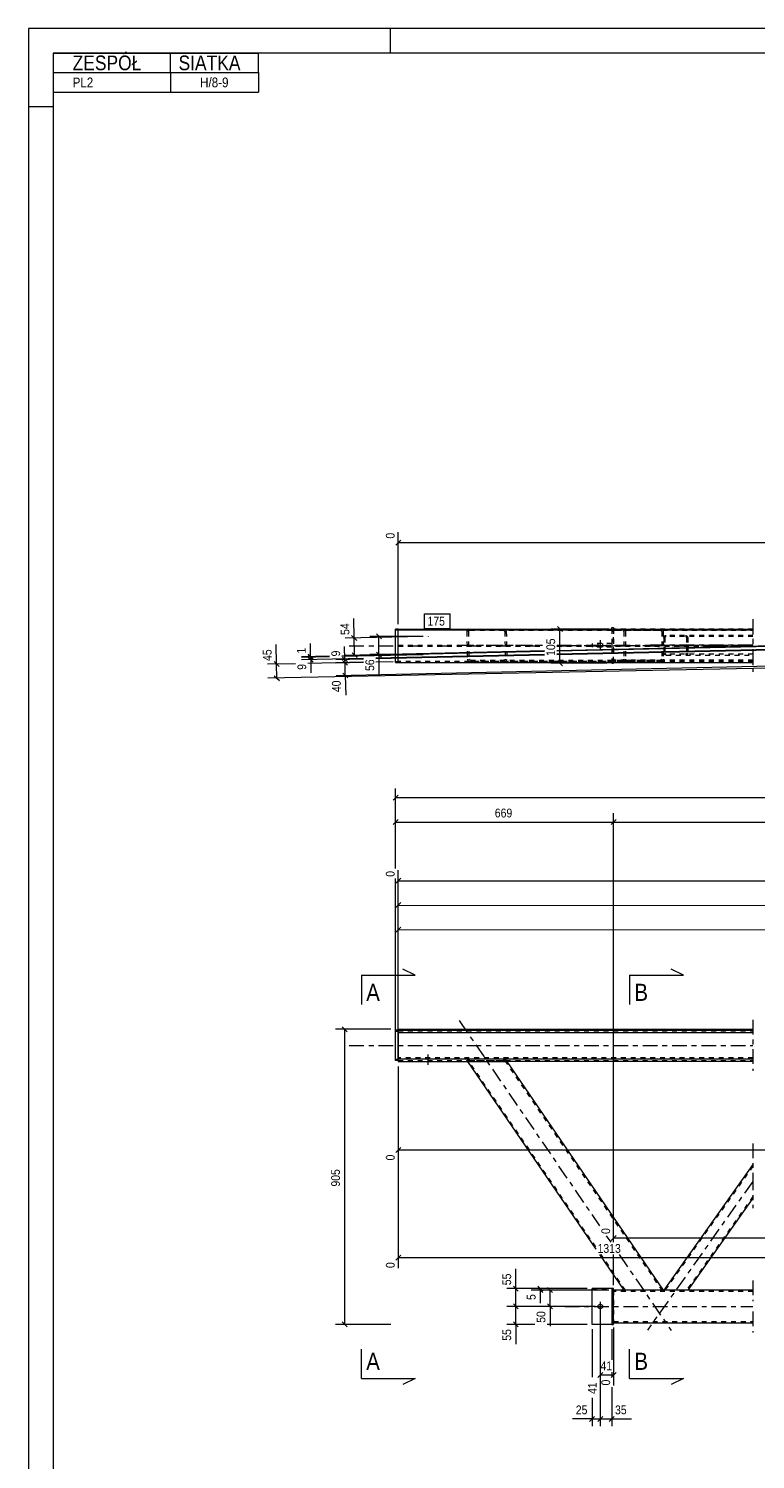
# Model space of a CAD drawing. Header units: millimetres. Extents: x 0 to 914, y 0 to 610.
# Tile 4 of 12: x 0 to 149, y 318 to 610. Entities that reach past the tile are written whole.
import ezdxf

# ---------------------------------------------------------------- set-up
doc = ezdxf.new("R2010")
doc.units = ezdxf.units.MM
for name, pattern in [('XKITLINE00', [0]), ('XKITLINE01', [4, 1, -1, 1, -1]), ('XKITLINE02', [4, 2, -2]), ('XKITLINE03', [6, 3, -1, 1, -1])]:
    doc.linetypes.add(name, pattern=pattern)
for name, color, linetype, lineweight in [('Arkusz rysunku', 3, 'Continuous', 0), ('Element', 2, 'Continuous', 0), ('Inny typ obiektu', 7, 'Continuous', 0), ('Przekrój', 7, 'Continuous', 0), ('Wymiar', 4, 'Continuous', 0), ('Znak elementu', 2, 'Continuous', 0), ('Śruba', 3, 'Continuous', 0)]:
    doc.layers.add(name, color=color, linetype=linetype, lineweight=lineweight)
doc.styles.add('ARIAL', font='ARIAL.TTF')

msp = doc.modelspace()

# ---------------------------------------------------------------- linework, layer by layer
at = {"layer": 'Arkusz rysunku', "linetype": 'XKITLINE00', "lineweight": 0}
for p, q in [((914, 610), (0, 610)), ((0, 610), (0, 0)), ((74, 605), (74, 610)), ((909, 605), (5, 605)), ((5, 605), (5, 5)), ((5, 594), (0, 594))]:
    msp.add_line(p, q, dxfattribs=at)
at = {"layer": 'Element', "linetype": 'XKITLINE03', "lineweight": 0}
for p, q in [((148.11, 489.28), (148.11, 485.01)), ((148.11, 489.18), (148.11, 478.51)), ((65.57, 483.85), (105.51, 483.85)), ((88.05, 483.95), (105.51, 483.95)), ((108.03, 483.95), (131.39, 483.95)), ((108.03, 483.85), (148.12, 483.85)), ((109.63, 483.94), (148.12, 483.94)), ((148.12, 483.95), (126.54, 483.95)), ((148.11, 482.88), (148.11, 478.61)), ((88.05, 407.23), (116.75, 365.29)), ((148.11, 407.38), (148.11, 396.97)), ((65.57, 402.17), (148.12, 402.17)), ((148.11, 382.13), (148.11, 375.49)), ((148.12, 374.38), (126.54, 343.99)), ((148.11, 375.57), (148.11, 368.93)), ((118.13, 363.27), (119.05, 361.93)), ((120.77, 359.41), (131.39, 343.89)), ((148.11, 354.15), (148.11, 349.88)), ((109.63, 348.81), (148.12, 348.81)), ((148.11, 347.75), (148.11, 343.48))]:
    msp.add_line(p, q, dxfattribs=at)
at = {"layer": 'Element', "linetype": 'XKITLINE00', "lineweight": 0}
for p, q in [((75.04, 480.42), (75.04, 487.27)), ((75.57, 487.27), (75.04, 487.27)), ((75.04, 487.09), (75.57, 487.09)), ((75.57, 487.28), (75.57, 487.26)), ((75.57, 487.28), (148.12, 487.28)), ((75.57, 487.09), (75.57, 487.27)), ((75.57, 487.26), (148.12, 487.26)), ((75.57, 480.42), (75.57, 487.1)), ((75.57, 487.1), (148.12, 487.1)), ((75.57, 487.08), (148.12, 487.08)), ((90.23, 487.28), (90.24, 487.28)), ((90.24, 487.28), (129.14, 487.28)), ((97.02, 487.28), (97.03, 487.28)), ((119.23, 487.28), (119.23, 487.61)), ((119.23, 487.61), (119.63, 487.61)), ((119.63, 487.61), (119.63, 487.28)), ((129.14, 487.28), (129.15, 487.28)), ((75.04, 480.42), (75.57, 480.42)), ((75.57, 480.42), (148.12, 480.42)), ((119.23, 480.28), (119.23, 480.42)), ((119.23, 480.28), (119.63, 480.28)), ((119.63, 480.28), (119.63, 480.42)), ((75.57, 405.28), (75.04, 405.28)), ((75.04, 399.07), (75.04, 405.28)), ((75.04, 405.07), (75.57, 405.07)), ((75.57, 405.48), (75.57, 404.73)), ((75.57, 405.48), (148.12, 405.48)), ((75.57, 405.27), (148.12, 405.27)), ((75.57, 405.07), (75.57, 399.07)), ((148.12, 404.73), (75.57, 404.73)), ((75.57, 399.07), (75.04, 399.07)), ((75.57, 399.4), (75.57, 398.87)), ((75.57, 399.4), (148.12, 399.4)), ((75.57, 398.87), (90.37, 398.87)), ((89.73, 398.87), (115.98, 360.51)), ((90.37, 398.87), (90.38, 398.87)), ((90.38, 398.87), (97.16, 398.87)), ((90.38, 398.87), (97.16, 398.87)), ((97.16, 398.87), (97.17, 398.87)), ((148.12, 398.87), (97.17, 398.87)), ((97.81, 398.87), (129.78, 352.15)), ((148.12, 377.84), (129.88, 352.15)), ((148.12, 370.93), (134.78, 352.15)), ((116.73, 359.41), (121.71, 352.15)), ((115.23, 345.15), (115.23, 352.48)), ((119.23, 352.48), (115.23, 352.48)), ((119.23, 352.48), (119.63, 352.48)), ((119.23, 352.48), (119.23, 345.15)), ((119.63, 345.15), (119.63, 352.48)), ((121.71, 352.15), (119.63, 352.15)), ((121.71, 352.15), (121.71, 352.15)), ((129.74, 352.15), (121.71, 352.15)), ((129.78, 352.15), (129.74, 352.15)), ((148.12, 352.15), (129.78, 352.15)), ((129.78, 352.15), (129.78, 352.15)), ((119.23, 345.15), (115.23, 345.15)), ((119.23, 345.15), (119.63, 345.15)), ((119.63, 345.48), (148.12, 345.48))]:
    msp.add_line(p, q, dxfattribs=at)
at = {"layer": 'Element', "linetype": 'XKITLINE01', "lineweight": 0}
for p, q in [((75.57, 487.1), (75.57, 487.28)), ((75.57, 480.42), (75.57, 487.27)), ((89.65, 486.95), (89.6, 486.75)), ((89.6, 486.75), (89.72, 481.15)), ((89.78, 487.12), (89.65, 486.95)), ((89.99, 487.24), (89.78, 487.12)), ((89.92, 486.75), (89.95, 486.85)), ((89.92, 486.75), (90.04, 481.15)), ((89.95, 486.85), (90.01, 486.94)), ((89.99, 487.24), (90.23, 487.28)), ((90.01, 486.94), (90.12, 486.99)), ((90.12, 486.99), (90.24, 487.01)), ((90.24, 487.01), (129.14, 487.01)), ((97.03, 487.28), (97.27, 487.24)), ((97.03, 487.01), (97.15, 486.99)), ((97.15, 486.99), (97.26, 486.94)), ((97.26, 486.94), (97.33, 486.85)), ((97.48, 487.12), (97.27, 487.24)), ((97.33, 486.85), (97.36, 486.75)), ((97.36, 486.75), (97.48, 481.15)), ((97.62, 486.95), (97.48, 487.12)), ((97.68, 486.75), (97.62, 486.95)), ((97.68, 486.75), (97.8, 481.15)), ((119.23, 487.61), (119.63, 487.61)), ((119.23, 487.28), (119.23, 480.42)), ((119.63, 487.28), (119.63, 480.42)), ((119.63, 480.61), (119.63, 487.28)), ((148.12, 487.28), (119.63, 487.28)), ((119.63, 487.01), (148.12, 487.01)), ((121.71, 486.75), (121.76, 486.95)), ((121.71, 486.75), (121.71, 481.15)), ((122.05, 486.85), (122.03, 486.75)), ((122.03, 486.75), (122.03, 481.15)), ((122.12, 486.94), (122.05, 486.85)), ((122.11, 487.24), (122.34, 487.28)), ((122.23, 486.99), (122.12, 486.94)), ((122.35, 487.01), (122.23, 486.99)), ((122.34, 487.28), (122.35, 487.28)), ((129.26, 486.99), (129.14, 487.01)), ((129.15, 487.28), (129.39, 487.24)), ((129.37, 486.94), (129.26, 486.99)), ((129.44, 486.85), (129.37, 486.94)), ((129.46, 486.75), (129.44, 486.85)), ((129.46, 486.75), (129.46, 481.15)), ((129.74, 486.95), (129.78, 486.75)), ((129.78, 486.75), (129.78, 481.15)), ((129.88, 485.55), (129.91, 485.7)), ((129.88, 485.55), (129.88, 482.35)), ((129.91, 485.7), (130.02, 485.83)), ((130.02, 485.83), (130.18, 485.92)), ((130.14, 485.62), (130.12, 485.55)), ((130.12, 485.55), (130.12, 482.35)), ((130.19, 485.69), (130.14, 485.62)), ((130.18, 485.92), (130.37, 485.95)), ((130.27, 485.73), (130.19, 485.69)), ((130.37, 485.75), (130.27, 485.73)), ((148.12, 485.95), (130.37, 485.95)), ((148.12, 485.75), (130.37, 485.75)), ((134.29, 485.95), (134.48, 485.92)), ((134.39, 485.73), (134.29, 485.75)), ((134.46, 485.69), (134.39, 485.73)), ((134.52, 485.62), (134.46, 485.69)), ((134.48, 485.92), (134.64, 485.83)), ((134.54, 485.55), (134.52, 485.62)), ((134.54, 485.55), (134.54, 482.35)), ((134.64, 485.83), (134.74, 485.7)), ((134.74, 485.7), (134.78, 485.55)), ((134.78, 485.55), (134.78, 482.35)), ((75.57, 483.96), (105.51, 483.96)), ((75.57, 483.74), (105.51, 483.74)), ((108.03, 483.96), (148.12, 483.96)), ((108.03, 483.74), (148.12, 483.74)), ((119.23, 484.34), (115.23, 484.34)), ((115.23, 484.34), (115.23, 483.54)), ((119.23, 483.54), (115.23, 483.54)), ((119.23, 484.34), (119.23, 483.54)), ((75.04, 480.61), (75.57, 480.61)), ((148.12, 480.62), (75.57, 480.62)), ((148.12, 480.6), (75.57, 480.6)), ((75.57, 480.43), (148.12, 480.43)), ((89.72, 481.15), (89.77, 480.94)), ((89.77, 480.94), (89.92, 480.77)), ((89.92, 480.77), (90.13, 480.66)), ((90.07, 481.05), (90.04, 481.15)), ((90.14, 480.96), (90.07, 481.05)), ((90.13, 480.66), (90.38, 480.61)), ((90.25, 480.9), (90.14, 480.96)), ((90.37, 480.88), (90.25, 480.9)), ((90.37, 480.88), (129.14, 480.88)), ((90.38, 480.61), (129.14, 480.61)), ((97.28, 480.9), (97.16, 480.88)), ((97.16, 480.61), (97.41, 480.66)), ((97.39, 480.96), (97.28, 480.9)), ((97.45, 481.05), (97.39, 480.96)), ((97.41, 480.66), (97.62, 480.77)), ((97.48, 481.15), (97.45, 481.05)), ((97.62, 480.77), (97.75, 480.94)), ((97.75, 480.94), (97.8, 481.15)), ((119.63, 480.28), (119.23, 480.28)), ((148.12, 480.88), (119.63, 480.88)), ((148.12, 480.61), (119.63, 480.61)), ((121.76, 480.94), (121.71, 481.15)), ((122.03, 481.15), (122.05, 481.05)), ((122.05, 481.05), (122.12, 480.96)), ((122.35, 480.61), (122.11, 480.66)), ((122.12, 480.96), (122.23, 480.9)), ((122.23, 480.9), (122.35, 480.88)), ((129.14, 480.88), (129.26, 480.9)), ((129.39, 480.66), (129.14, 480.61)), ((129.26, 480.9), (129.37, 480.96)), ((129.37, 480.96), (129.44, 481.05)), ((129.44, 481.05), (129.46, 481.15)), ((129.78, 481.15), (129.74, 480.94)), ((129.91, 482.19), (129.88, 482.35)), ((130.02, 482.07), (129.91, 482.19)), ((130.18, 481.98), (130.02, 482.07)), ((130.12, 482.35), (130.14, 482.27)), ((130.14, 482.27), (130.19, 482.21)), ((130.37, 481.95), (130.18, 481.98)), ((130.19, 482.21), (130.27, 482.16)), ((130.27, 482.16), (130.37, 482.15)), ((148.12, 482.15), (130.37, 482.15)), ((130.37, 481.95), (148.12, 481.95)), ((134.29, 482.15), (134.39, 482.16)), ((134.48, 481.98), (134.29, 481.95)), ((134.39, 482.16), (134.46, 482.21)), ((134.46, 482.21), (134.52, 482.27)), ((134.64, 482.07), (134.48, 481.98)), ((134.52, 482.27), (134.54, 482.35)), ((134.74, 482.19), (134.64, 482.07)), ((134.78, 482.35), (134.74, 482.19)), ((75.57, 399.07), (75.57, 405.28)), ((75.57, 405.27), (75.57, 404.94)), ((75.57, 404.94), (148.12, 404.94)), ((75.57, 404.81), (148.12, 404.81)), ((75.57, 404.73), (75.57, 399.48)), ((75.57, 404.73), (75.57, 404.35)), ((75.57, 399.28), (75.04, 399.28)), ((75.57, 399.61), (75.57, 399.4)), ((148.12, 399.61), (75.57, 399.61)), ((148.12, 399.54), (75.57, 399.54)), ((75.57, 399.08), (148.12, 399.08)), ((89.65, 399.07), (89.6, 399.06)), ((89.72, 398.89), (89.6, 399.06)), ((89.78, 399.07), (89.65, 399.07)), ((89.72, 398.89), (89.73, 398.87)), ((89.72, 398.89), (89.77, 398.88)), ((89.77, 398.88), (89.92, 398.88)), ((89.99, 399.08), (89.78, 399.07)), ((89.92, 399.06), (89.95, 399.07)), ((115.98, 360.99), (89.92, 399.06)), ((89.92, 399.06), (90.04, 398.89)), ((89.92, 398.88), (90.13, 398.87)), ((89.95, 399.07), (90.01, 399.07)), ((90.24, 399.08), (89.99, 399.08)), ((90.01, 399.07), (90.12, 399.07)), ((90.07, 398.88), (90.04, 398.89)), ((90.14, 398.88), (90.07, 398.88)), ((90.12, 399.07), (90.24, 399.07)), ((90.13, 398.87), (90.37, 398.87)), ((90.25, 398.88), (90.14, 398.88)), ((90.24, 399.08), (97.02, 399.08)), ((90.24, 399.07), (97.03, 399.07)), ((90.37, 398.88), (90.25, 398.88)), ((90.37, 398.88), (97.16, 398.88)), ((90.37, 398.87), (90.38, 398.87)), ((97.27, 399.08), (97.02, 399.08)), ((97.03, 399.07), (97.15, 399.07)), ((97.15, 399.07), (97.26, 399.07)), ((97.28, 398.88), (97.16, 398.88)), ((97.16, 398.87), (97.17, 398.87)), ((97.17, 398.87), (97.41, 398.87)), ((97.26, 399.07), (97.33, 399.07)), ((97.48, 399.07), (97.27, 399.08)), ((97.39, 398.88), (97.28, 398.88)), ((97.33, 399.07), (97.36, 399.06)), ((97.36, 399.06), (129.46, 352.15)), ((97.48, 398.89), (97.36, 399.06)), ((97.45, 398.88), (97.39, 398.88)), ((97.41, 398.87), (97.62, 398.88)), ((97.48, 398.89), (97.45, 398.88)), ((97.62, 399.07), (97.48, 399.07)), ((97.68, 399.06), (97.62, 399.07)), ((97.62, 398.88), (97.75, 398.88)), ((97.8, 398.89), (97.68, 399.06)), ((97.75, 398.88), (97.8, 398.89)), ((97.8, 398.89), (97.81, 398.87)), ((148.12, 377.49), (130.12, 352.15)), ((148.12, 371.27), (134.54, 352.15)), ((122.03, 352.15), (117.06, 359.41)), ((115.23, 352.48), (119.23, 352.48)), ((119.63, 352.48), (119.23, 352.48)), ((119.23, 352.48), (119.23, 345.15)), ((119.63, 352.15), (119.63, 345.48)), ((148.12, 351.88), (119.63, 351.88)), ((129.78, 352.15), (121.71, 352.15)), ((121.71, 352.15), (121.71, 352.15)), ((122.03, 352.15), (122.03, 352.15)), ((122.35, 352.15), (122.03, 352.15)), ((122.35, 352.15), (122.35, 352.15)), ((122.35, 352.15), (122.35, 352.15)), ((129.46, 352.15), (129.46, 352.15)), ((134.78, 352.15), (129.88, 352.15)), ((119.23, 345.15), (119.63, 345.15)), ((119.63, 345.75), (148.12, 345.75))]:
    msp.add_line(p, q, dxfattribs=at)
for centre, start, end in [((122.29, 486.67), 107.4006, 151.6628), ((129.21, 486.67), 28.3375, 72.5996), ((122.29, 481.23), 208.3375, 252.5996), ((129.21, 481.23), 287.4006, 331.6628)]:
    msp.add_arc(centre, 0.602, start, end, dxfattribs=at)
at = {"layer": 'Inny typ obiektu', "linetype": 'XKITLINE00', "lineweight": 0}
for p, q in [((5, 605), (47, 605)), ((5, 605), (5, 601)), ((29, 601), (29, 605)), ((47, 601), (47, 605)), ((5, 601), (47, 601)), ((5, 601), (5, 597)), ((29, 601), (29, 597)), ((47, 601), (47, 597)), ((5, 597), (47, 597))]:
    msp.add_line(p, q, dxfattribs=at)
at = {"layer": 'Przekrój', "linetype": 'XKITLINE00', "lineweight": 0}
for p, q in [((68.04, 416.52), (68.04, 410.52)), ((68.04, 416.52), (74.04, 416.52)), ((74.04, 416.52), (79.04, 416.52)), ((79.04, 416.52), (76.54, 417.77)), ((122.88, 416.52), (122.88, 410.52)), ((122.88, 416.52), (128.88, 416.52)), ((128.88, 416.52), (133.88, 416.52)), ((133.88, 416.52), (131.38, 417.77)), ((68.04, 334.1), (68.04, 340.1)), ((122.88, 334.1), (122.88, 340.1)), ((68.04, 334.1), (74.04, 334.1)), ((74.04, 334.1), (79.04, 334.1)), ((79.04, 334.1), (76.54, 332.85)), ((122.88, 334.1), (128.88, 334.1)), ((128.88, 334.1), (133.88, 334.1)), ((133.88, 334.1), (131.38, 332.85))]:
    msp.add_line(p, q, dxfattribs=at)
at = {"layer": 'Wymiar', "linetype": 'XKITLINE00', "lineweight": 0}
for p, q in [((75.57, 488.28), (75.57, 507.1)), ((76.08, 505.45), (75.06, 504.44)), ((75.57, 504.94), (780.71, 504.94)), ((66.58, 485.44), (66.5, 489.46)), ((66.58, 485.44), (66.5, 489.46)), ((80.71, 485.75), (64.73, 485.4)), ((66.06, 485.94), (67.1, 484.94)), ((80.71, 485.77), (69.77, 485.77)), ((71.12, 486.28), (72.14, 485.27)), ((71.63, 482.04), (71.63, 485.77)), ((118.63, 487.28), (106.77, 487.28)), ((246.26, 485.93), (108.03, 482.85)), ((278.92, 485.93), (108.03, 482.12)), ((251.16, 485.93), (108.03, 482.74)), ((283.82, 485.93), (108.03, 482.01)), ((108.12, 487.79), (109.14, 486.77)), ((108.63, 480.28), (108.63, 487.28)), ((50.7, 480.11), (50.61, 484.13)), ((50.7, 480.11), (50.61, 484.13)), ((57.67, 481.61), (57.61, 484.3)), ((57.67, 481.61), (57.61, 484.3)), ((105.51, 482.68), (64.07, 481.76)), ((64.68, 481.04), (64.62, 483.73)), ((64.68, 481.04), (64.62, 483.73)), ((105.51, 482.79), (64.8, 481.88)), ((66.66, 481.92), (66.58, 485.44)), ((71.12, 482.55), (72.14, 481.53)), ((54.58, 480.19), (48.84, 480.07)), ((50.18, 480.61), (51.21, 479.61)), ((50.75, 477.23), (50.7, 480.11)), ((61.55, 481.7), (55.81, 481.57)), ((61.55, 481.59), (55.81, 481.47)), ((61.55, 481.59), (55.81, 481.47)), ((68.51, 481.24), (55.82, 480.95)), ((68.51, 480.47), (57.1, 480.24)), ((57.15, 482.11), (58.19, 481.12)), ((57.15, 482), (58.19, 481.01)), ((57.15, 482), (58.19, 481.01)), ((57.16, 481.49), (58.2, 480.5)), ((57.67, 481.51), (57.67, 481.61)), ((57.68, 481), (57.67, 481.51)), ((57.68, 481), (57.74, 478.31)), ((57.68, 481), (57.74, 478.31)), ((68.51, 481.13), (62.82, 481)), ((68.51, 480.46), (62.84, 480.33)), ((68.51, 480.46), (62.84, 480.33)), ((159.51, 479.88), (62.9, 477.73)), ((80.71, 482.02), (64.07, 481.65)), ((80.71, 482.02), (64.07, 481.65)), ((64.16, 481.54), (65.2, 480.54)), ((64.18, 480.87), (65.22, 479.88)), ((64.18, 480.87), (65.22, 479.88)), ((64.7, 480.37), (64.68, 481.04)), ((64.76, 477.77), (64.7, 480.37)), ((66.14, 482.42), (67.18, 481.43)), ((80.71, 482.04), (69.77, 482.04)), ((105.51, 482.06), (71.03, 481.29)), ((105.51, 481.95), (71.03, 481.18)), ((74.57, 480.6), (71.03, 480.52)), ((74.57, 480.59), (71.03, 480.52)), ((74.57, 480.59), (71.03, 480.52)), ((71.63, 482.04), (71.63, 478.02)), ((71.63, 482.04), (71.63, 478.02)), ((118.23, 480.28), (106.77, 480.28)), ((108.12, 480.79), (109.14, 479.77)), ((159.51, 479.45), (48.89, 477.2)), ((50.23, 477.73), (51.27, 476.73)), ((64.23, 478.27), (65.28, 477.27)), ((64.76, 477.77), (64.84, 473.75)), ((64.76, 477.77), (64.84, 473.75)), ((75.55, 453.32), (74.53, 452.3)), ((75.04, 438.33), (75.04, 454.67)), ((75.04, 452.81), (789.91, 452.81)), ((75.55, 448.32), (74.53, 447.3)), ((75.04, 438.33), (75.04, 449.67)), ((75.04, 447.81), (119.63, 447.81)), ((120.14, 448.32), (119.12, 447.3)), ((120.14, 448.32), (119.12, 447.3)), ((119.63, 361.93), (119.63, 449.67)), ((119.63, 361.93), (119.63, 449.67)), ((119.63, 447.81), (741.68, 447.81)), ((75.04, 406.28), (75.04, 436.27)), ((75.04, 400.07), (75.04, 436.27)), ((76.08, 436.32), (75.06, 435.3)), ((75.57, 406.48), (75.57, 437.97)), ((75.57, 435.81), (780.71, 435.81)), ((76.1, 431.35), (75.08, 430.33)), ((75.57, 399.87), (75.59, 432.7)), ((75.59, 430.84), (441.14, 430.61)), ((75.57, 399.87), (75.59, 427.7)), ((76.1, 426.35), (75.08, 425.33)), ((75.59, 425.84), (286.66, 425.71)), ((74.04, 405.48), (62.77, 405.48)), ((64.12, 405.99), (65.14, 404.97)), ((64.63, 345.15), (64.63, 405.48)), ((75.57, 397.87), (75.57, 356.66)), ((75.57, 397.87), (75.57, 378.66)), ((76.08, 381.32), (75.06, 380.3)), ((75.57, 380.81), (396.42, 380.81)), ((120.14, 363.32), (119.12, 362.3)), ((119.63, 361.93), (119.63, 364.97)), ((119.63, 362.81), (284.82, 362.81)), ((76.08, 359.32), (75.06, 358.3)), ((75.57, 358.81), (162.45, 358.81)), ((119.63, 353.15), (119.63, 359.41)), ((119.63, 353.15), (119.63, 359.41)), ((119.63, 353.15), (119.63, 359.41)), ((99.63, 352.48), (99.63, 356.5)), ((99.63, 352.48), (99.63, 356.5)), ((114.23, 352.48), (97.77, 352.48)), ((99.12, 352.99), (100.14, 351.97)), ((99.63, 348.81), (99.63, 352.48)), ((114.23, 352.48), (102.77, 352.48)), ((118.63, 352.15), (102.77, 352.15)), ((104.12, 352.99), (105.14, 351.97)), ((104.12, 352.66), (105.14, 351.64)), ((104.63, 352.15), (104.63, 352.48)), ((104.63, 352.15), (104.63, 349.46)), ((104.63, 352.15), (104.63, 349.46)), ((118.63, 352.15), (104.77, 352.15)), ((106.12, 352.66), (107.14, 351.64)), ((106.63, 348.81), (106.63, 352.15)), ((115.9, 348.81), (97.77, 348.81)), ((115.9, 348.81), (97.77, 348.81)), ((99.12, 349.32), (100.14, 348.3)), ((99.12, 349.32), (100.14, 348.3)), ((99.63, 345.15), (99.63, 348.81)), ((115.9, 348.81), (104.77, 348.81)), ((106.12, 349.32), (107.14, 348.3)), ((106.63, 348.81), (106.63, 344.79)), ((106.63, 348.81), (106.63, 344.79)), ((74.04, 345.15), (62.77, 345.15)), ((64.12, 345.66), (65.14, 344.64)), ((103.51, 345.15), (97.77, 345.15)), ((99.12, 345.66), (100.14, 344.64)), ((99.63, 345.15), (99.63, 341.13)), ((99.63, 345.15), (99.63, 341.13)), ((114.23, 345.15), (106.03, 345.15)), ((116.9, 347.81), (116.9, 330.52)), ((116.9, 347.81), (116.9, 337.93)), ((116.9, 347.81), (116.9, 337.93)), ((115.23, 344.15), (115.23, 334.35)), ((119.23, 344.15), (119.23, 337.93)), ((119.63, 344.48), (119.63, 332.66)), ((117.41, 335.32), (116.39, 334.3)), ((116.9, 335.41), (116.9, 334.35)), ((116.9, 335.41), (116.9, 334.35)), ((116.9, 334.81), (119.63, 334.81)), ((120.14, 335.32), (119.12, 334.3)), ((119.23, 335.41), (119.23, 334.35)), ((116.9, 332.3), (116.9, 324.37)), ((116.9, 332.3), (116.9, 324.37)), ((119.23, 332.3), (119.23, 324.37)), ((115.23, 330.16), (115.23, 324.37)), ((115.23, 325.81), (111.21, 325.81)), ((115.23, 325.81), (111.21, 325.81)), ((115.74, 326.32), (114.72, 325.3)), ((115.23, 325.81), (116.9, 325.81)), ((117.41, 326.32), (116.39, 325.3)), ((117.41, 326.32), (116.39, 325.3)), ((116.9, 325.81), (119.23, 325.81)), ((119.74, 326.32), (118.72, 325.3)), ((119.23, 325.81), (123.25, 325.81)), ((119.23, 325.81), (123.25, 325.81))]:
    msp.add_line(p, q, dxfattribs=at)
at = {"layer": 'Znak elementu', "linetype": 'XKITLINE00', "lineweight": 0}
for p, q in [((80.97, 490.38), (86.18, 490.38)), ((80.97, 487.38), (80.97, 490.38)), ((86.18, 487.38), (86.18, 490.38)), ((80.97, 487.38), (86.18, 487.38))]:
    msp.add_line(p, q, dxfattribs=at)
at = {"layer": 'Śruba', "linetype": 'XKITLINE02', "lineweight": 0}
for p, q in [((81.71, 485.84), (81.71, 485.77)), ((116.43, 484.34), (116.43, 483.54)), ((116.9, 485.01), (116.9, 482.68)), ((117.36, 484.34), (117.36, 483.54)), ((81.71, 482.11), (81.71, 482.04))]:
    msp.add_line(p, q, dxfattribs=at)
at = {"layer": 'Śruba', "linetype": 'XKITLINE00', "lineweight": 0}
for p, q in [((81.71, 398.3), (81.71, 400.3)), ((81.71, 398.18), (81.71, 400.18)), ((115.96, 348.81), (117.83, 348.81)), ((116.9, 349.75), (116.9, 347.88))]:
    msp.add_line(p, q, dxfattribs=at)
msp.add_circle((116.9, 348.81), 0.467, dxfattribs=at)

# ---------------------------------------------------------------- texts
at = {"layer": 'Inny typ obiektu', "style": 'ARIAL', "width": 0.85}
for s, height, p in [('ZESPÓŁ', 3, (9, 601.5)), ('SIATKA', 3, (30.66, 601.5)), ('PL2', 2, (9, 598)), ('H/8-9', 2, (35.07, 598))]:
    msp.add_text(s, height=height, dxfattribs=at).set_placement(p)
at = {"layer": 'Przekrój', "style": 'ARIAL', "width": 0.85}
for s, p in [('A', (69.04, 411.27)), ('B', (123.88, 411.27)), ('A', (69.04, 335.85)), ('B', (123.88, 335.85))]:
    msp.add_text(s, height=3.5, dxfattribs=at).set_placement(p)
at = {"layer": 'Wymiar', "style": 'ARIAL', "width": 0.85}
for s, rotation, p in [('0', 90.0002, (74.85, 505.76)), ('54', 91.2779, (65.61, 486.09)), ('45', 91.169, (49.72, 480.76)), ('1', 91.2779, (56.69, 482.27)), ('9', 91.2779, (63.71, 481.7)), ('105', 90.0002, (107.67, 481.78)), ('9', 91.2779, (56.77, 478.96)), ('56', 90.0002, (70.67, 478.7)), ('40', 91.2779, (63.87, 474.4)), ('0', 90.0002, (74.85, 436.63)), ('0', 90.0002, (74.85, 378.66)), ('905', 90.0002, (63.67, 373.31)), ('0', 90.0002, (118.91, 363.63)), ('0', 90.0002, (74.85, 356.66)), ('55', 90.0002, (98.67, 353.15)), ('5', 90.0002, (103.67, 350.14)), ('50', 90.0002, (105.67, 345.47)), ('55', 90.0002, (98.67, 341.8)), ('0', 90.0002, (118.91, 332.66)), ('41', 90.0002, (116.18, 330.92))]:
    msp.add_text(s, height=1.8, rotation=rotation, dxfattribs=at).set_placement(p)
for s, p in [('669', (95.33, 448.77)), ('1313', (116.34, 359.77)), ('41', (116.93, 335.77)), ('25', (111.89, 326.77)), ('35', (119.91, 326.77))]:
    msp.add_text(s, height=1.8, dxfattribs=at).set_placement(p)
at = {"layer": 'Znak elementu', "style": 'ARIAL', "width": 0.85}
msp.add_text('175', height=1.8, dxfattribs=at).set_placement((81.57, 487.98))

doc.saveas('drawing.dxf')
